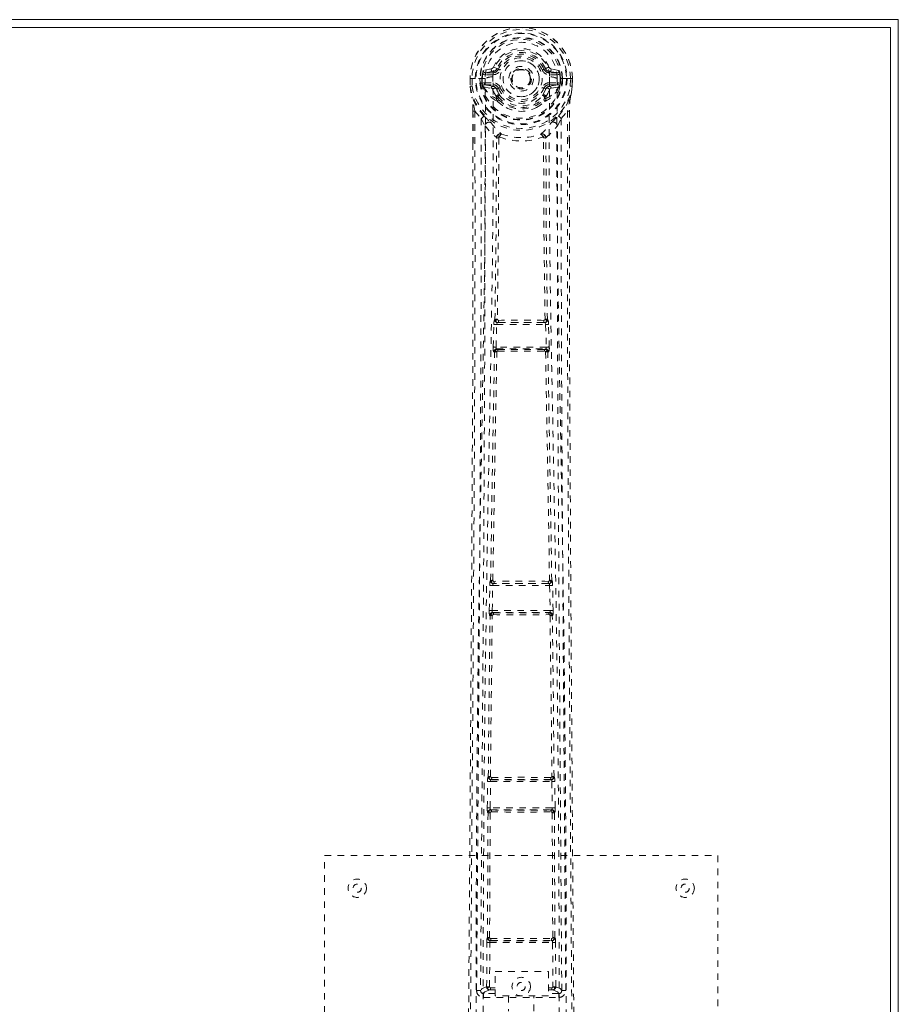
# Model space of a CAD drawing. Header units: inches. Extents: x 9.4 to 56.9, y 16.1 to 39.6.
# Tile 4 of 4: x 43.5 to 56.9, y 24.5 to 39.6. Entities that reach past the tile are written whole.
import ezdxf

# ---------------------------------------------------------------- set-up
doc = ezdxf.new("R2010")
doc.units = ezdxf.units.IN
doc.header["$MEASUREMENT"] = 0
doc.linetypes.add('SLD-Dashed', pattern=[0.075, 0.05, -0.025])
doc.linetypes.add('SLD-Solid', pattern=[0])

msp = doc.modelspace()

# ---------------------------------------------------------------- linework, layer by layer
at = {"color": 7, "linetype": 'SLD-Solid', "lineweight": 15}
for p, q in [((9.424, 39.562), (56.924, 39.562)), ((56.924, 39.562), (56.924, 16.062)), ((56.806, 39.443), (9.542, 39.443)), ((9.542, 39.443), (56.806, 39.443)), ((56.806, 16.18), (56.806, 39.443)), ((56.806, 39.443), (56.806, 16.18))]:
    msp.add_line(p, q, dxfattribs=at)
at = {"color": 7, "linetype": 'SLD-Dashed', "lineweight": 0}
for p, q in [((50.717, 38.811), (50.598, 38.788)), ((50.629, 38.752), (50.745, 38.772)), ((50.745, 38.772), (50.745, 38.752)), ((50.805, 38.815), (50.75, 38.838)), ((50.805, 38.815), (50.827, 38.806)), ((51.521, 38.806), (51.543, 38.815)), ((51.603, 38.772), (51.719, 38.752)), ((51.603, 38.772), (51.603, 38.752)), ((51.749, 38.788), (51.63, 38.811)), ((50.394, 38.666), (50.395, 38.549)), ((50.398, 38.666), (50.394, 38.666)), ((50.394, 38.666), (50.395, 38.549)), ((50.394, 38.666), (50.424, 38.665)), ((50.451, 38.666), (50.398, 38.666)), ((50.424, 38.665), (50.425, 38.549)), ((50.474, 38.666), (50.451, 38.666)), ((50.477, 38.666), (50.474, 38.666)), ((50.625, 38.666), (50.477, 38.666)), ((50.546, 38.593), (50.545, 38.665)), ((50.58, 38.665), (50.575, 38.665)), ((50.575, 38.665), (50.575, 38.594)), ((50.581, 38.589), (50.58, 38.665)), ((50.629, 38.752), (50.629, 38.722)), ((50.745, 38.752), (50.629, 38.752)), ((50.745, 38.722), (50.629, 38.722)), ((50.745, 38.722), (50.745, 38.752)), ((51.719, 38.752), (51.603, 38.752)), ((51.603, 38.722), (51.603, 38.752)), ((51.719, 38.722), (51.603, 38.722)), ((51.719, 38.722), (51.719, 38.752)), ((51.87, 38.666), (51.722, 38.666)), ((51.767, 38.665), (51.773, 38.665)), ((51.767, 38.589), (51.767, 38.665)), ((51.772, 38.594), (51.773, 38.665)), ((51.802, 38.665), (51.802, 38.593)), ((51.873, 38.666), (51.87, 38.666)), ((51.896, 38.666), (51.873, 38.666)), ((51.949, 38.666), (51.896, 38.666)), ((51.923, 38.549), (51.924, 38.665)), ((51.953, 38.666), (51.949, 38.666)), ((51.953, 38.666), (51.953, 38.549)), ((51.953, 38.549), (51.954, 38.666)), ((50.395, 38.549), (50.395, 38.544)), ((50.425, 38.549), (50.395, 38.549)), ((50.575, 38.594), (50.546, 38.592)), ((50.546, 38.592), (50.546, 38.593)), ((50.576, 38.593), (50.581, 38.574)), ((50.581, 38.574), (50.581, 38.589)), ((50.587, 38.551), (50.59, 38.547)), ((50.6, 38.537), (50.59, 38.547)), ((50.6, 38.537), (50.716, 38.515)), ((50.616, 38.6), (50.616, 38.57)), ((50.616, 38.6), (50.745, 38.6)), ((50.745, 38.545), (50.616, 38.57)), ((50.616, 38.57), (50.745, 38.57)), ((50.745, 38.6), (50.745, 38.57)), ((50.745, 38.545), (50.745, 38.57)), ((50.827, 38.515), (50.8, 38.504)), ((51.548, 38.504), (51.521, 38.515)), ((51.603, 38.6), (51.603, 38.57)), ((51.603, 38.6), (51.732, 38.6)), ((51.732, 38.57), (51.603, 38.545)), ((51.603, 38.545), (51.603, 38.57)), ((51.603, 38.57), (51.732, 38.57)), ((51.632, 38.515), (51.748, 38.537)), ((51.732, 38.57), (51.732, 38.6)), ((51.758, 38.547), (51.748, 38.537)), ((51.748, 38.537), (51.748, 38.537)), ((51.748, 38.537), (51.748, 38.536)), ((51.758, 38.547), (51.761, 38.551)), ((51.772, 38.593), (51.766, 38.574)), ((51.766, 38.574), (51.767, 38.589)), ((51.802, 38.592), (51.772, 38.594)), ((51.802, 38.593), (51.802, 38.592)), ((51.923, 38.549), (51.953, 38.549)), ((51.953, 38.544), (51.953, 38.549)), ((50.796, 38.358), (50.796, 38.387)), ((50.814, 38.313), (50.802, 38.331)), ((50.819, 38.391), (50.819, 38.362)), ((51.528, 38.362), (51.529, 38.391)), ((51.546, 38.331), (51.534, 38.313)), ((51.552, 38.358), (51.552, 38.387)), ((50.438, 38.168), (50.437, 37.676)), ((50.467, 38.167), (50.563, 38.052)), ((51.784, 38.052), (51.88, 38.167)), ((51.91, 38.168), (51.91, 37.702)), ((50.563, 38.052), (50.623, 37.94)), ((51.725, 37.94), (51.784, 38.052)), ((50.795, 37.763), (50.795, 37.763)), ((50.832, 37.76), (50.832, 37.76)), ((51.515, 37.76), (51.515, 37.76)), ((51.553, 37.763), (51.553, 37.763)), ((50.746, 34.569), (50.757, 34.911)), ((50.757, 34.911), (50.759, 34.939)), ((50.774, 34.987), (50.77, 34.986)), ((50.791, 34.568), (50.801, 34.91)), ((50.801, 34.91), (51.546, 34.91)), ((50.815, 34.94), (50.819, 34.941)), ((51.533, 34.94), (50.815, 34.94)), ((51.529, 34.941), (51.533, 34.94)), ((51.546, 34.91), (51.557, 34.568)), ((51.577, 34.986), (51.573, 34.987)), ((51.591, 34.911), (51.589, 34.939)), ((51.601, 34.569), (51.591, 34.911)), ((51.557, 34.568), (50.791, 34.568)), ((50.766, 34.49), (50.754, 34.494)), ((50.811, 34.533), (50.799, 34.538)), ((50.799, 34.538), (51.549, 34.538)), ((51.549, 34.538), (51.537, 34.533)), ((51.581, 34.49), (51.593, 34.494)), ((50.695, 30.93), (50.696, 30.958)), ((50.707, 31.006), (50.705, 31.005)), ((50.75, 30.959), (50.752, 30.96)), ((51.598, 30.959), (50.75, 30.959)), ((51.596, 30.96), (51.598, 30.959)), ((51.643, 31.005), (51.64, 31.006)), ((51.652, 30.93), (51.651, 30.958)), ((50.687, 30.549), (50.695, 30.93)), ((50.732, 30.548), (50.74, 30.929)), ((50.74, 30.929), (51.608, 30.929)), ((51.608, 30.929), (51.616, 30.548)), ((51.661, 30.549), (51.652, 30.93)), ((51.616, 30.548), (50.732, 30.548)), ((50.744, 30.515), (50.738, 30.518)), ((50.738, 30.518), (51.61, 30.518)), ((51.61, 30.518), (51.603, 30.515)), ((50.693, 30.474), (50.7, 30.471)), ((50.75, 30.486), (50.75, 30.486)), ((51.598, 30.486), (51.598, 30.486)), ((51.648, 30.471), (51.654, 30.474)), ((50.657, 27.54), (50.661, 27.939)), ((50.661, 27.939), (50.662, 27.966)), ((50.672, 28.014), (50.67, 28.013)), ((50.701, 27.539), (50.706, 27.938)), ((50.706, 27.938), (51.642, 27.938)), ((50.715, 27.968), (50.717, 27.969)), ((51.633, 27.968), (50.715, 27.968)), ((51.631, 27.969), (51.633, 27.968)), ((51.642, 27.938), (51.646, 27.539)), ((51.678, 28.013), (51.675, 28.014)), ((51.686, 27.939), (51.685, 27.966)), ((51.691, 27.54), (51.686, 27.939)), ((51.646, 27.539), (50.701, 27.539)), ((50.713, 27.507), (50.708, 27.509)), ((50.708, 27.509), (51.64, 27.509)), ((51.64, 27.509), (51.635, 27.507)), ((50.659, 25.557), (50.668, 27.463)), ((50.663, 27.465), (50.668, 27.463)), ((50.692, 25.558), (50.701, 27.464)), ((50.718, 27.477), (50.718, 27.477)), ((51.63, 27.477), (51.63, 27.477)), ((51.647, 27.464), (51.655, 25.558)), ((51.68, 27.463), (51.684, 27.465)), ((51.688, 25.557), (51.68, 27.463)), ((48.174, 18.812), (48.174, 26.812)), ((48.174, 26.812), (54.174, 26.812)), ((54.174, 26.812), (54.174, 18.812)), ((50.659, 25.557), (50.658, 25.557)), ((51.689, 25.557), (51.688, 25.557)), ((50.647, 24.808), (50.65, 25.482)), ((50.692, 24.808), (50.695, 25.482)), ((50.695, 25.482), (51.653, 25.482)), ((50.702, 25.512), (50.704, 25.512)), ((50.702, 25.512), (51.645, 25.512)), ((51.644, 25.512), (51.645, 25.512)), ((51.653, 25.482), (51.656, 24.808)), ((51.701, 24.808), (51.698, 25.482)), ((50.777, 24.669), (50.777, 25.041)), ((50.777, 25.041), (51.589, 25.041)), ((51.589, 25.041), (51.589, 24.669)), ((50.707, 24.794), (50.707, 24.764)), ((50.707, 24.794), (50.777, 24.794)), ((51.589, 24.794), (51.641, 24.794)), ((51.641, 24.794), (51.641, 24.764)), ((51.701, 24.808), (51.656, 24.808)), ((50.555, 24.755), (50.555, 24.753)), ((50.555, 24.753), (50.555, 24.744)), ((50.599, 24.706), (50.599, 24.646)), ((50.777, 24.706), (50.599, 24.706)), ((50.599, 24.646), (51.748, 24.646)), ((50.707, 24.764), (50.777, 24.764)), ((51.589, 24.669), (50.777, 24.669)), ((50.979, 24.669), (50.979, 24.437)), ((51.369, 24.437), (51.369, 24.669)), ((51.589, 24.764), (51.641, 24.764)), ((51.748, 24.706), (51.589, 24.706)), ((51.748, 24.646), (51.748, 24.706)), ((51.792, 24.744), (51.793, 24.753)), ((51.793, 24.753), (51.793, 24.755))]:
    msp.add_line(p, q, dxfattribs=at)
at = {"color": 7, "linetype": 'SLD-Dashed', "lineweight": 0, "flags": 128}
for points in [[(50.743, 38.69), (50.749, 38.769), (50.772, 38.845), (50.812, 38.915), (50.867, 38.976), (50.933, 39.026), (51.008, 39.063), (51.09, 39.085), (51.174, 39.093), (51.258, 39.085), (51.339, 39.063), (51.414, 39.026), (51.481, 38.976), (51.535, 38.915), (51.575, 38.845), (51.599, 38.769), (51.604, 38.69)], [(50.855, 38.795), (50.849, 38.797), (50.844, 38.799), (50.84, 38.801), (50.836, 38.803), (50.832, 38.804), (50.83, 38.805), (50.828, 38.806), (50.827, 38.806)], [(51.493, 38.795), (51.498, 38.797), (51.503, 38.799), (51.508, 38.801), (51.512, 38.803), (51.516, 38.804), (51.518, 38.805), (51.52, 38.806), (51.521, 38.806)], [(50.394, 38.666), (50.394, 38.666), (50.394, 38.666)], [(50.486, 23.764), (50.487, 25.859), (50.498, 27.953), (50.52, 30.046), (50.553, 32.136), (50.577, 33.448), (50.6, 34.758), (50.62, 36.064), (50.63, 37.367), (50.626, 38.666)], [(50.629, 38.722), (50.605, 38.726), (50.586, 38.739)], [(50.595, 23.819), (50.596, 25.686), (50.605, 27.552), (50.624, 29.416), (50.652, 31.279), (50.679, 32.768), (50.708, 34.254), (50.734, 35.737), (50.749, 37.216), (50.743, 38.69)], [(51.605, 38.69), (51.599, 37.216), (51.614, 35.737), (51.639, 34.254), (51.668, 32.768), (51.696, 31.279), (51.724, 29.416), (51.743, 27.552), (51.752, 25.686), (51.753, 23.819)], [(51.862, 23.764), (51.861, 25.859), (51.849, 27.953), (51.827, 30.046), (51.795, 32.136), (51.771, 33.448), (51.747, 34.758), (51.728, 36.064), (51.717, 37.367), (51.722, 38.666)], [(51.762, 38.739), (51.742, 38.726), (51.719, 38.722)], [(51.773, 38.665), (51.776, 38.665), (51.783, 38.665), (51.792, 38.665), (51.802, 38.666)], [(51.953, 38.666), (51.954, 38.666), (51.953, 38.666)], [(50.395, 38.549), (50.408, 38.455), (50.423, 38.381)], [(50.395, 38.544), (50.396, 38.545), (50.398, 38.545), (50.401, 38.545), (50.405, 38.546), (50.409, 38.546), (50.414, 38.547), (50.419, 38.548), (50.425, 38.549)], [(50.395, 38.549), (50.395, 38.549), (50.395, 38.549)], [(50.395, 38.544), (50.407, 38.457), (50.425, 38.37)], [(50.576, 38.593), (50.575, 38.594), (50.575, 38.594)], [(50.581, 38.589), (50.597, 38.597), (50.616, 38.6)], [(50.743, 38.493), (50.73, 38.51), (50.716, 38.515)], [(50.796, 38.387), (50.768, 38.434), (50.743, 38.493)], [(50.855, 38.527), (50.849, 38.524), (50.844, 38.522), (50.84, 38.52), (50.836, 38.519), (50.832, 38.517), (50.83, 38.516), (50.828, 38.515), (50.827, 38.515)], [(51.493, 38.527), (51.498, 38.524), (51.503, 38.522), (51.508, 38.52), (51.512, 38.519), (51.516, 38.517), (51.518, 38.516), (51.52, 38.515), (51.521, 38.515)], [(51.499, 38.405), (51.524, 38.449), (51.548, 38.504)], [(51.552, 38.387), (51.579, 38.434), (51.605, 38.493)], [(51.605, 38.493), (51.618, 38.51), (51.632, 38.515)], [(51.732, 38.6), (51.75, 38.597), (51.767, 38.589)], [(51.772, 38.594), (51.772, 38.594), (51.772, 38.593)], [(51.922, 38.37), (51.939, 38.447), (51.953, 38.544)], [(51.953, 38.544), (51.952, 38.545), (51.95, 38.545), (51.947, 38.545), (51.943, 38.546), (51.939, 38.546), (51.934, 38.547), (51.929, 38.548), (51.923, 38.549)], [(51.953, 38.549), (51.94, 38.455), (51.924, 38.381)], [(51.953, 38.549), (51.953, 38.549), (51.953, 38.549)], [(50.423, 38.381), (50.424, 38.375), (50.425, 38.37)], [(50.606, 38.092), (50.505, 38.215), (50.425, 38.37)], [(50.814, 38.313), (50.89, 38.251), (50.942, 38.223)], [(51.405, 38.223), (51.458, 38.251), (51.534, 38.313)], [(51.742, 38.092), (51.843, 38.215), (51.922, 38.37)], [(51.922, 38.37), (51.924, 38.375), (51.924, 38.381)], [(50.467, 38.167), (50.469, 37.472), (50.47, 36.745), (50.47, 35.983), (50.468, 35.189), (50.466, 34.405), (50.464, 33.735), (50.461, 33.102), (50.457, 32.429), (50.453, 31.715), (50.452, 31.519), (50.451, 31.321), (50.449, 31.12), (50.448, 30.917), (50.447, 30.802), (50.446, 30.556), (50.444, 30.287), (50.441, 29.856), (50.438, 29.375), (50.434, 28.844), (50.43, 28.263), (50.427, 27.873), (50.424, 27.463), (50.421, 27.058), (50.418, 26.676), (50.416, 26.308), (50.411, 25.688), (50.407, 25.114), (50.403, 24.587), (50.4, 24.105), (50.397, 23.67)], [(50.438, 38.168), (50.437, 38.167), (50.438, 38.167), (50.441, 38.167), (50.444, 38.167), (50.449, 38.167), (50.454, 38.167), (50.46, 38.167), (50.467, 38.167)], [(50.439, 38.167), (50.44, 37.887), (50.441, 37.676)], [(51.88, 38.167), (51.878, 37.317), (51.878, 36.428), (51.879, 35.498), (51.881, 34.533), (51.884, 33.742), (51.887, 33.111), (51.89, 32.437), (51.895, 31.72), (51.896, 31.524), (51.897, 31.324), (51.898, 31.122), (51.9, 30.917), (51.9, 30.799), (51.902, 30.55), (51.904, 30.278), (51.907, 29.844), (51.91, 29.363), (51.914, 28.833), (51.918, 28.255), (51.921, 27.868), (51.924, 27.462), (51.927, 27.014), (51.93, 26.571), (51.933, 26.155), (51.937, 25.665), (51.94, 25.22), (51.943, 24.82), (51.945, 24.465), (51.947, 24.155), (51.949, 23.89), (51.951, 23.669)], [(51.88, 38.167), (51.887, 38.167), (51.894, 38.167), (51.899, 38.167), (51.903, 38.167), (51.907, 38.167), (51.909, 38.167), (51.91, 38.167), (51.91, 38.168)], [(51.907, 37.701), (51.908, 37.885), (51.909, 38.167)], [(50.563, 38.052), (50.565, 36.824), (50.563, 35.593), (50.558, 34.349), (50.552, 33.088), (50.545, 31.874), (50.537, 30.66), (50.536, 30.488), (50.535, 30.31), (50.533, 30.128), (50.532, 29.941), (50.531, 29.749), (50.53, 29.623), (50.528, 29.408), (50.526, 29.166), (50.524, 28.896), (50.522, 28.576), (50.52, 28.226), (50.517, 27.843), (50.514, 27.486), (50.512, 27.167), (50.51, 26.905), (50.508, 26.676), (50.507, 26.481), (50.506, 26.391), (50.505, 26.256), (50.504, 26.123), (50.503, 25.992), (50.502, 25.861), (50.498, 25.294), (50.494, 24.751)], [(50.701, 38.004), (50.71, 37.995), (50.716, 37.989)], [(51.632, 37.989), (51.637, 37.995), (51.647, 38.004)], [(51.853, 24.751), (51.849, 25.379), (51.844, 26.041), (51.842, 26.311), (51.841, 26.518), (51.839, 26.709), (51.838, 26.932), (51.836, 27.191), (51.834, 27.482), (51.831, 27.805), (51.829, 28.154), (51.826, 28.48), (51.824, 28.78), (51.822, 29.054), (51.818, 29.624), (51.813, 30.281), (51.809, 30.937), (51.805, 31.556), (51.8, 32.237), (51.794, 33.388), (51.788, 34.552), (51.785, 35.734), (51.783, 36.896), (51.784, 38.052)], [(50.623, 37.94), (50.619, 34.643), (50.602, 31.346), (50.578, 28.049), (50.554, 24.751)], [(50.623, 37.94), (50.703, 37.846), (50.795, 37.763)], [(51.553, 37.763), (51.645, 37.846), (51.725, 37.94)], [(51.793, 24.751), (51.769, 28.049), (51.746, 31.346), (51.728, 34.643), (51.725, 37.94)], [(50.774, 34.987), (50.792, 36.373), (50.797, 37.754)], [(50.843, 37.77), (50.838, 37.78), (50.831, 37.787), (50.823, 37.791), (50.815, 37.791), (50.808, 37.788), (50.801, 37.782), (50.797, 37.773), (50.795, 37.763)], [(50.833, 37.76), (50.827, 36.377), (50.81, 34.991)], [(50.843, 37.77), (50.836, 37.767), (50.833, 37.763), (50.833, 37.762), (50.832, 37.76)], [(51.553, 37.763), (51.551, 37.773), (51.546, 37.782), (51.54, 37.788), (51.532, 37.791), (51.524, 37.791), (51.516, 37.787), (51.51, 37.78), (51.505, 37.77)], [(51.515, 37.76), (51.515, 37.762), (51.514, 37.763), (51.512, 37.767), (51.505, 37.77)], [(51.538, 34.991), (51.52, 36.377), (51.515, 37.76)], [(51.573, 34.987), (51.556, 36.373), (51.551, 37.754)], [(51.91, 37.702), (51.911, 34.544), (51.93, 30.919), (51.955, 27.295), (51.981, 23.67)], [(50.437, 37.676), (50.437, 34.544), (50.418, 30.919), (50.393, 27.295), (50.367, 23.67)], [(50.757, 34.911), (50.759, 34.911), (50.762, 34.911), (50.767, 34.911), (50.772, 34.911), (50.779, 34.91), (50.786, 34.91), (50.793, 34.91), (50.801, 34.91)], [(50.81, 34.991), (50.8, 34.986), (50.793, 34.978), (50.789, 34.97), (50.789, 34.961), (50.792, 34.953), (50.799, 34.947), (50.808, 34.942), (50.819, 34.941)], [(50.815, 34.94), (50.815, 34.94), (50.815, 34.94), (50.814, 34.939), (50.813, 34.939), (50.81, 34.937), (50.806, 34.931), (50.803, 34.921), (50.802, 34.915), (50.801, 34.91)], [(51.529, 34.941), (51.54, 34.942), (51.549, 34.947), (51.555, 34.953), (51.558, 34.961), (51.558, 34.97), (51.554, 34.978), (51.547, 34.986), (51.538, 34.991)], [(51.546, 34.91), (51.546, 34.915), (51.544, 34.921), (51.541, 34.931), (51.537, 34.937), (51.534, 34.939), (51.533, 34.94), (51.533, 34.94)], [(51.546, 34.91), (51.554, 34.91), (51.562, 34.91), (51.569, 34.91), (51.576, 34.911), (51.581, 34.911), (51.586, 34.911), (51.589, 34.911), (51.591, 34.911)], [(50.746, 34.569), (50.748, 34.569), (50.751, 34.569), (50.756, 34.569), (50.761, 34.568), (50.768, 34.568), (50.775, 34.568), (50.783, 34.568), (50.791, 34.568)], [(50.791, 34.568), (50.791, 34.562), (50.791, 34.556), (50.791, 34.551), (50.792, 34.547), (50.795, 34.54), (50.799, 34.538)], [(51.549, 34.538), (51.552, 34.54), (51.555, 34.547), (51.556, 34.551), (51.557, 34.556), (51.557, 34.562), (51.557, 34.568)], [(51.557, 34.568), (51.565, 34.568), (51.572, 34.568), (51.58, 34.568), (51.586, 34.568), (51.592, 34.569), (51.596, 34.569), (51.599, 34.569), (51.601, 34.569)], [(50.707, 31.006), (50.736, 32.75), (50.766, 34.49)], [(50.741, 31.008), (50.771, 32.752), (50.802, 34.493)], [(50.811, 34.533), (50.802, 34.532), (50.794, 34.529), (50.788, 34.524), (50.785, 34.517), (50.785, 34.511), (50.788, 34.504), (50.794, 34.498), (50.802, 34.493)], [(51.546, 34.493), (51.554, 34.498), (51.56, 34.504), (51.563, 34.511), (51.563, 34.517), (51.56, 34.524), (51.554, 34.529), (51.546, 34.532), (51.537, 34.533)], [(51.546, 34.493), (51.577, 32.752), (51.606, 31.008)], [(51.64, 31.006), (51.612, 32.75), (51.581, 34.49)], [(50.741, 31.008), (50.732, 31.003), (50.726, 30.996), (50.722, 30.988), (50.722, 30.98), (50.726, 30.972), (50.733, 30.966), (50.742, 30.962), (50.752, 30.96)], [(51.596, 30.96), (51.606, 30.962), (51.615, 30.966), (51.622, 30.972), (51.625, 30.98), (51.625, 30.988), (51.622, 30.996), (51.615, 31.003), (51.606, 31.008)], [(51.608, 30.929), (51.607, 30.94), (51.604, 30.95), (51.601, 30.956), (51.598, 30.959), (51.598, 30.959)], [(50.695, 30.93), (50.697, 30.93), (50.7, 30.93), (50.704, 30.93), (50.71, 30.93), (50.716, 30.93), (50.724, 30.929), (50.732, 30.929), (50.74, 30.929)], [(51.608, 30.929), (51.623, 30.929), (51.638, 30.93), (51.648, 30.93), (51.652, 30.93)], [(50.687, 30.549), (50.689, 30.549), (50.692, 30.549), (50.696, 30.549), (50.702, 30.549), (50.708, 30.549), (50.716, 30.548), (50.724, 30.548), (50.732, 30.548)], [(50.744, 30.515), (50.735, 30.514), (50.726, 30.51), (50.72, 30.505), (50.717, 30.498), (50.717, 30.491), (50.72, 30.484), (50.725, 30.478), (50.733, 30.473)], [(51.614, 30.473), (51.622, 30.478), (51.628, 30.484), (51.631, 30.491), (51.631, 30.498), (51.628, 30.505), (51.621, 30.51), (51.613, 30.514), (51.603, 30.515)], [(51.616, 30.548), (51.624, 30.548), (51.632, 30.548), (51.639, 30.549), (51.646, 30.549), (51.652, 30.549), (51.656, 30.549), (51.659, 30.549), (51.661, 30.549)], [(50.672, 28.014), (50.684, 29.243), (50.7, 30.471)], [(50.705, 28.016), (50.718, 29.245), (50.733, 30.473)], [(51.614, 30.473), (51.63, 29.245), (51.642, 28.016)], [(51.675, 28.014), (51.664, 29.243), (51.648, 30.471)], [(50.661, 27.939), (50.663, 27.938), (50.666, 27.938), (50.67, 27.938), (50.676, 27.938), (50.683, 27.938), (50.69, 27.938), (50.698, 27.938), (50.706, 27.938)], [(50.705, 28.016), (50.697, 28.011), (50.691, 28.004), (50.687, 27.996), (50.688, 27.988), (50.691, 27.98), (50.698, 27.974), (50.707, 27.97), (50.717, 27.969)], [(51.631, 27.969), (51.641, 27.97), (51.65, 27.974), (51.656, 27.98), (51.66, 27.988), (51.66, 27.996), (51.657, 28.004), (51.651, 28.011), (51.642, 28.016)], [(51.642, 27.938), (51.657, 27.938), (51.672, 27.938), (51.682, 27.938), (51.686, 27.939)], [(50.657, 27.54), (50.658, 27.54), (50.661, 27.54), (50.666, 27.54), (50.671, 27.54), (50.678, 27.539), (50.685, 27.539), (50.693, 27.539), (50.701, 27.539)], [(50.713, 27.507), (50.703, 27.506), (50.695, 27.502), (50.688, 27.497), (50.685, 27.49), (50.684, 27.483), (50.687, 27.475), (50.693, 27.469), (50.701, 27.464)], [(51.647, 27.464), (51.655, 27.469), (51.66, 27.475), (51.663, 27.483), (51.663, 27.49), (51.659, 27.497), (51.653, 27.502), (51.645, 27.506), (51.635, 27.507)], [(51.646, 27.539), (51.655, 27.539), (51.662, 27.539), (51.67, 27.539), (51.676, 27.54), (51.682, 27.54), (51.686, 27.54), (51.689, 27.54), (51.691, 27.54)], [(50.692, 25.558), (50.684, 25.553), (50.678, 25.546), (50.675, 25.539), (50.675, 25.531), (50.678, 25.523), (50.685, 25.518), (50.693, 25.514), (50.704, 25.512)], [(50.71, 25.544), (50.94, 25.544), (51.174, 25.544), (51.408, 25.544), (51.638, 25.544)], [(51.644, 25.512), (51.654, 25.514), (51.663, 25.518), (51.669, 25.523), (51.673, 25.531), (51.673, 25.539), (51.67, 25.546), (51.664, 25.553), (51.655, 25.558)], [(50.65, 25.482), (50.652, 25.482), (50.655, 25.482), (50.659, 25.482), (50.665, 25.482), (50.671, 25.482), (50.679, 25.482), (50.686, 25.482), (50.695, 25.482)], [(50.717, 25.513), (50.829, 25.513), (50.941, 25.513), (51.054, 25.513), (51.167, 25.513), (51.295, 25.513), (51.422, 25.513), (51.53, 25.513), (51.631, 25.513)], [(51.653, 25.482), (51.661, 25.482), (51.669, 25.482), (51.676, 25.482), (51.683, 25.482), (51.689, 25.482), (51.693, 25.482), (51.696, 25.482), (51.698, 25.482)], [(50.647, 24.808), (50.578, 24.78), (50.557, 24.754)], [(50.647, 24.808), (50.649, 24.808), (50.652, 24.808), (50.656, 24.808), (50.662, 24.808), (50.668, 24.808), (50.676, 24.808), (50.683, 24.808), (50.692, 24.808)], [(50.692, 24.808), (50.681, 24.805), (50.671, 24.799), (50.665, 24.792), (50.663, 24.784), (50.665, 24.776), (50.671, 24.769), (50.681, 24.765), (50.692, 24.763)], [(51.656, 24.763), (51.667, 24.765), (51.676, 24.769), (51.682, 24.776), (51.684, 24.784), (51.682, 24.792), (51.676, 24.799), (51.667, 24.805), (51.656, 24.808)], [(51.793, 24.751), (51.77, 24.78), (51.701, 24.808)], [(50.599, 24.706), (50.622, 24.734), (50.692, 24.763)], [(51.656, 24.763), (51.725, 24.734), (51.748, 24.706)]]:
    msp.add_lwpolyline(points, dxfattribs=at)
at = {"color": 7, "linetype": 'SLD-Dashed', "lineweight": 0}
for centre, radius in [((51.174, 38.661), 0.7), ((51.174, 38.661), 0.69), ((51.174, 38.661), 0.623), ((51.174, 38.661), 0.32), ((51.174, 38.661), 0.275), ((51.174, 38.661), 0.188), ((51.174, 38.661), 0.157), ((51.174, 38.661), 0.142), ((51.174, 38.661), 0.14), ((51.174, 38.661), 0.138), ((48.674, 26.312), 0.14), ((53.674, 26.312), 0.14), ((48.674, 26.312), 0.0625), ((53.674, 26.312), 0.0625), ((51.174, 24.812), 0.141), ((51.174, 24.812), 0.0625)]:
    msp.add_circle(centre, radius, dxfattribs=at)
for centre, radius, start, end in [((51.174, 38.661), 0.78, 0, 179.6393), ((51.174, 38.661), 0.78, 0.3688, 179.6312), ((51.174, 38.661), 0.75, 0.365, 179.635), ((51.174, 38.661), 0.629, 0.4518, 179.5482), ((51.174, 38.661), 0.599, 0.4517, 179.5483), ((51.174, 38.669), 0.548, 359.5914, 180.4086), ((51.174, 38.661), 0.459, 22.774, 157.226), ((51.174, 38.661), 0.4, 22.774, 157.226), ((51.174, 38.661), 0.376, 22.774, 157.226), ((51.174, 38.661), 0.346, 22.7741, 157.2259), ((51.174, 38.661), 0.275, 90, 270), ((51.174, 38.661), 0.275, 270, 90), ((50.79, 38.712), 0.206, 158.3468, 172.3346), ((50.628, 38.781), 0.0299, 167.8912, 271.9529), ((50.746, 38.802), 0.0301, 162.3444, 268.5796), ((50.708, 38.856), 0.0455, 281.375, 337.4512), ((50.739, 38.843), 0.0714, 274.7451, 337.1382), ((50.745, 38.841), 0.089, 270, 337.226), ((50.745, 38.841), 0.119, 269.9995, 337.2265), ((51.603, 38.841), 0.119, 202.7735, 270.0005), ((51.603, 38.841), 0.089, 202.774, 270), ((52.007, 37.786), 1.129, 111.2688, 114.2797), ((51.609, 38.843), 0.0714, 202.8779, 265.2381), ((51.639, 38.856), 0.0454, 202.4544, 258.7214), ((51.602, 38.802), 0.0301, 271.4547, 17.619), ((51.72, 38.781), 0.0299, 268.0532, 12.1028), ((51.558, 38.712), 0.206, 7.6632, 21.6528), ((50.567, 39.479), 0.814, 268.5054, 270.5918), ((51.174, 38.661), 0.593, 172.3909, 179.5504), ((50.74, 38.409), 0.281, 89.3581, 113.9464), ((51.605, 38.395), 0.295, 66.6379, 90.0574), ((51.174, 38.661), 0.593, 0.4496, 7.6091), ((51.931, 40.002), 1.337, 269.6912, 270.9589), ((50.425, 38.549), 0.03, 180.3597, 185.4274), ((51.174, 38.661), 0.787, 188.4818, 351.5182), ((51.174, 38.661), 0.758, 188.4817, 351.5183), ((51.174, 38.661), 0.632, 186.2254, 353.7746), ((51.174, 38.661), 0.602, 186.4272, 353.5728), ((50.658, 38.581), 0.0768, 185.3317, 203.2323), ((50.615, 38.539), 0.0305, 89.017, 157.288), ((51.037, 38.751), 0.491, 204.463, 242.9723), ((50.978, 38.754), 0.436, 209.9201, 245.3116), ((50.746, 38.515), 0.0299, 91.0377, 179.1291), ((50.774, 38.487), 0.031, 31.8115, 169.9493), ((50.745, 38.481), 0.119, 22.7735, 90.0005), ((50.745, 38.481), 0.089, 22.774, 90), ((50.739, 38.48), 0.0651, 21.3248, 85.0712), ((51.24, 38.657), 0.466, 199.2244, 212.8227), ((51.174, 38.661), 0.376, 202.774, 337.226), ((51.174, 38.661), 0.346, 202.7741, 337.2259), ((51.603, 38.481), 0.119, 89.9995, 157.2265), ((51.603, 38.481), 0.089, 90, 157.226), ((51.313, 38.749), 0.489, 296.9337, 335.6177), ((51.608, 38.48), 0.0651, 94.9289, 158.6751), ((51.574, 38.487), 0.031, 10.0467, 148.1946), ((51.369, 38.755), 0.437, 294.7131, 330.0432), ((51.602, 38.515), 0.0299, 0.9345, 88.8987), ((51.732, 38.539), 0.0305, 22.7182, 90.979), ((51.659, 38.589), 0.108, 339.3729, 352.0631), ((49.225, 38.195), 1.212, 358.7186, 8.83), ((46.765, 37.51), 3.76, 10.0613, 13.2273), ((50.826, 38.384), 0.0305, 42.655, 174.2932), ((50.817, 38.333), 0.0583, 88.1967, 111.6929), ((50.817, 38.303), 0.0585, 88.1907, 111.615), ((50.84, 38.354), 0.044, 174.8419, 210.5498), ((50.854, 38.306), 0.0414, 126.9664, 169.7895), ((50.849, 38.364), 0.0406, 91.2115, 138.2185), ((51.174, 38.671), 0.452, 218.313, 321.6874), ((50.852, 38.362), 0.0322, 181.259, 226.7783), ((51.174, 38.696), 0.496, 225.9956, 314.0044), ((51.174, 38.655), 0.41, 217.5694, 322.4306), ((51.522, 38.384), 0.0305, 5.707, 137.3455), ((51.498, 38.364), 0.0406, 41.7753, 88.7947), ((51.496, 38.362), 0.0322, 313.2158, 358.7469), ((51.492, 38.305), 0.0423, 10.6997, 52.5407), ((51.53, 38.303), 0.0585, 68.3856, 91.8088), ((51.53, 38.333), 0.0583, 68.3137, 91.7977), ((51.508, 38.354), 0.044, 329.5592, 5.1507), ((55.583, 37.51), 3.76, 166.7728, 169.9384), ((53.121, 38.195), 1.211, 171.162, 181.2875), ((51.174, 38.64), 0.477, 240.973, 299.0081), ((51.163, 37.467), 0.837, 131.7254, 135.7268), ((52.145, 39.665), 2.201, 225.6136, 228.9928), ((50.203, 39.664), 2.2, 311.0064, 314.3868), ((51.184, 37.466), 0.839, 44.2764, 48.2714), ((50.684, 37.937), 0.0608, 58.0485, 177.7542), ((51.44, 38.496), 0.885, 215.0177, 230.1595), ((50.907, 38.497), 0.885, 309.8453, 324.9804), ((51.664, 37.937), 0.0608, 2.2666, 121.9294), ((50.856, 37.759), 0.0608, 72.7824, 176.5555), ((50.784, 37.756), 0.0129, 353.7455, 34.0632), ((50.829, 37.669), 0.0911, 87.6197, 110.3338), ((51.174, 38.677), 0.965, 249.9315, 290.088), ((50.923, 37.751), 0.0829, 126.7479, 166.3282), ((51.174, 38.605), 0.843, 249.1445, 290.8602), ((51.492, 37.759), 0.0608, 3.445, 107.2171), ((51.424, 37.751), 0.0829, 13.6656, 53.2584), ((51.519, 37.669), 0.0911, 69.6639, 92.3804), ((51.564, 37.755), 0.0139, 147.4332, 184.7581), ((50.843, 34.943), 0.0844, 149.4112, 182.7335), ((50.815, 34.985), 0.0451, 178.3771, 269.1282), ((50.803, 34.886), 0.106, 86.4208, 105.8514), ((50.819, 34.986), 0.0451, 178.3427, 269.1179), ((50.831, 34.997), 0.0218, 195.9634, 264.9585), ((50.833, 34.843), 0.0988, 89.1356, 98.2828), ((50.884, 34.967), 0.0557, 171.8652, 207.4038), ((51.174, 1.337), 33.64, 89.4122, 90.5879), ((51.174, 1.189), 33.755, 89.4239, 90.5762), ((51.464, 34.967), 0.0557, 332.5957, 8.1286), ((51.514, 34.834), 0.108, 82.1091, 90.4711), ((51.516, 34.998), 0.0225, 276.327, 342.8039), ((51.528, 34.986), 0.0451, 270.8821, 1.6573), ((51.532, 34.985), 0.0451, 270.8702, 1.6245), ((51.545, 34.886), 0.106, 74.1492, 93.5772), ((51.505, 34.943), 0.0844, 357.2648, 30.5915), ((50.897, 34.547), 0.152, 171.7443, 200.3921), ((51.451, 34.547), 0.152, 339.6122, 8.2532), ((50.799, 34.492), 0.0451, 90.7421, 177.999), ((50.811, 34.488), 0.0451, 90.7754, 177.9054), ((50.795, 34.383), 0.111, 86.5292, 104.9369), ((50.819, 34.487), 0.0187, 96.6478, 161.1235), ((50.821, 34.602), 0.0694, 261.1439, 271.2294), ((50.858, 34.511), 0.0416, 148.4097, 186.6644), ((51.174, 70.227), 35.723, 269.4278, 270.5722), ((51.174, 67.873), 33.343, 269.3971, 270.6029), ((51.526, 34.602), 0.0694, 268.7693, 278.8611), ((51.489, 34.511), 0.0416, 353.336, 31.5846), ((51.529, 34.488), 0.018, 17.561, 84.6492), ((51.536, 34.488), 0.0451, 2.0954, 89.2239), ((51.553, 34.383), 0.111, 75.0631, 93.4711), ((51.548, 34.492), 0.0451, 2.0035, 89.2569), ((50.804, 30.963), 0.108, 156.9396, 182.5565), ((50.75, 31.004), 0.0451, 178.9507, 269.4379), ((50.734, 30.859), 0.15, 87.1271, 100.1713), ((50.753, 31.005), 0.0451, 178.9395, 269.4297), ((50.777, 30.934), 0.0377, 137.3769, 186.7543), ((50.761, 31.014), 0.0208, 195.7261, 264.8201), ((50.765, 30.873), 0.088, 89.368, 98.6798), ((51.174, -3.017), 34.013, 89.302, 90.698), ((50.805, 30.986), 0.046, 171.1182, 212.9084), ((51.174, -2.704), 33.667, 89.3065, 90.6935), ((51.543, 30.986), 0.046, 327.0916, 8.8818), ((51.583, 30.881), 0.0804, 80.8814, 91.074), ((51.586, 31.015), 0.0215, 276.4368, 343.0024), ((51.595, 31.005), 0.0451, 270.57, 1.0609), ((51.598, 31.004), 0.0451, 270.5612, 1.0502), ((51.614, 30.859), 0.15, 79.83, 92.8716), ((51.544, 30.963), 0.108, 357.442, 23.0627), ((50.883, 30.527), 0.197, 173.7241, 195.7361), ((50.738, 30.473), 0.0451, 90.5137, 178.5616), ((50.745, 30.47), 0.0451, 90.5347, 178.5396), ((50.766, 30.54), 0.0358, 166.3297, 216.9682), ((50.755, 30.581), 0.0665, 260.6071, 271.2203), ((50.788, 30.491), 0.0389, 144.2017, 187.7377), ((51.174, 63.918), 33.406, 269.2843, 270.7157), ((51.593, 30.577), 0.0632, 268.499, 279.6753), ((51.56, 30.491), 0.0389, 352.2645, 35.8011), ((51.603, 30.47), 0.0451, 1.4604, 89.4652), ((51.581, 30.54), 0.0358, 323.0309, 13.6669), ((51.609, 30.473), 0.0451, 1.4384, 89.4863), ((51.465, 30.527), 0.197, 344.2619, 6.278), ((50.726, 30.31), 0.163, 87.4378, 99.3605), ((50.752, 30.467), 0.0194, 96.5891, 161.4717), ((51.174, 65.757), 35.274, 269.3109, 270.6891), ((51.596, 30.468), 0.0188, 17.2642, 84.6596), ((51.622, 30.31), 0.163, 80.6398, 92.5621), ((50.773, 27.972), 0.111, 158.2659, 183.0404), ((50.715, 28.013), 0.0451, 179.5195, 269.473), ((50.698, 27.787), 0.228, 88.2468, 96.57), ((50.717, 28.014), 0.0451, 179.518, 269.4645), ((50.725, 28.022), 0.0205, 196.4205, 264.6177), ((50.744, 27.943), 0.0382, 139.8145, 188.0262), ((50.729, 27.901), 0.069, 88.4814, 99.844), ((51.174, -6.211), 34.215, 89.2453, 90.7547), ((50.765, 27.995), 0.0421, 170.9053, 215.8203), ((51.174, -5.604), 33.577, 89.2436, 90.7564), ((51.583, 27.995), 0.0421, 324.1797, 9.0947), ((51.619, 27.897), 0.0727, 80.4447, 91.2299), ((51.622, 28.022), 0.0213, 276.6819, 342.2799), ((51.63, 28.014), 0.0451, 270.5348, 0.4826), ((51.633, 28.013), 0.0451, 270.5264, 0.4796), ((51.604, 27.943), 0.0382, 351.9685, 40.1908), ((51.649, 27.787), 0.228, 83.4297, 91.7533), ((51.574, 27.972), 0.111, 356.9584, 21.7331), ((50.855, 27.52), 0.199, 174.3253, 196.059), ((50.709, 27.464), 0.0451, 90.5088, 179.1192), ((50.713, 27.462), 0.0451, 90.5282, 179.1168), ((50.737, 27.532), 0.0366, 167.9627, 217.5561), ((50.724, 27.572), 0.0658, 260.3607, 271.2316), ((50.756, 27.483), 0.0382, 142.4284, 188.2892), ((51.174, 60.921), 33.418, 269.2309, 270.7691), ((51.624, 27.569), 0.0625, 268.481, 279.9288), ((51.592, 27.483), 0.0382, 351.7106, 37.572), ((51.634, 27.462), 0.0451, 0.8862, 89.4703), ((51.61, 27.532), 0.0366, 322.4431, 12.0382), ((51.639, 27.464), 0.0451, 0.8824, 89.4897), ((51.493, 27.52), 0.2, 343.9422, 5.6717), ((50.695, 27.204), 0.26, 88.5693, 95.862), ((50.72, 27.457), 0.0201, 96.8514, 161.2412), ((51.174, 62.462), 34.988, 269.2532, 270.7468), ((51.628, 27.458), 0.0194, 17.4437, 84.4598), ((51.653, 27.204), 0.26, 84.136, 91.4315), ((50.838, 25.499), 0.189, 161.9903, 184.9981), ((50.704, 25.557), 0.0451, 179.9295, 268.6404), ((50.687, 25.181), 0.378, 89.1509, 94.1268), ((50.705, 25.557), 0.0451, 179.9288, 268.6396), ((50.712, 25.564), 0.0202, 195.8443, 264.9948), ((50.75, 25.537), 0.0404, 170.221, 216.1779), ((51.598, 25.537), 0.0405, 323.8391, 9.7692), ((51.635, 25.565), 0.0214, 277.2283, 341.9873), ((51.643, 25.557), 0.0451, 271.3625, 0.0676), ((51.644, 25.557), 0.0451, 271.3598, 0.0703), ((51.661, 25.19), 0.368, 85.8063, 90.9162), ((51.51, 25.499), 0.189, 355.0002, 18.0133), ((50.731, 25.488), 0.037, 140.5921, 189.8576), ((50.714, 25.447), 0.0658, 87.4857, 99.2689), ((51.633, 25.441), 0.0721, 81.2505, 91.9837), ((51.612, 25.487), 0.0412, 352.7558, 36.7945), ((50.692, 24.808), 0.0451, 179.8926, 269.5751), ((50.708, 24.81), 0.0168, 187.7531, 265.4545), ((51.64, 24.81), 0.0164, 273.5296, 353.2628), ((51.656, 24.808), 0.0451, 270.4283, 0.0586), ((50.544, 29.653), 4.902, 269.4208, 270.1221), ((50.599, 24.751), 0.105, 179.5867, 269.9886), ((50.598, 24.748), 0.0425, 186.0844, 271.758), ((50.704, 24.609), 0.154, 89.0429, 94.7383), ((51.643, 24.589), 0.174, 85.5868, 90.632), ((51.748, 24.751), 0.105, 270.0103, 0.4156), ((51.749, 24.748), 0.0425, 268.2419, 353.9173), ((51.804, 29.665), 4.914, 269.8788, 270.5784)]:
    msp.add_arc(centre, radius, start, end, dxfattribs=at)

doc.saveas('drawing.dxf')
